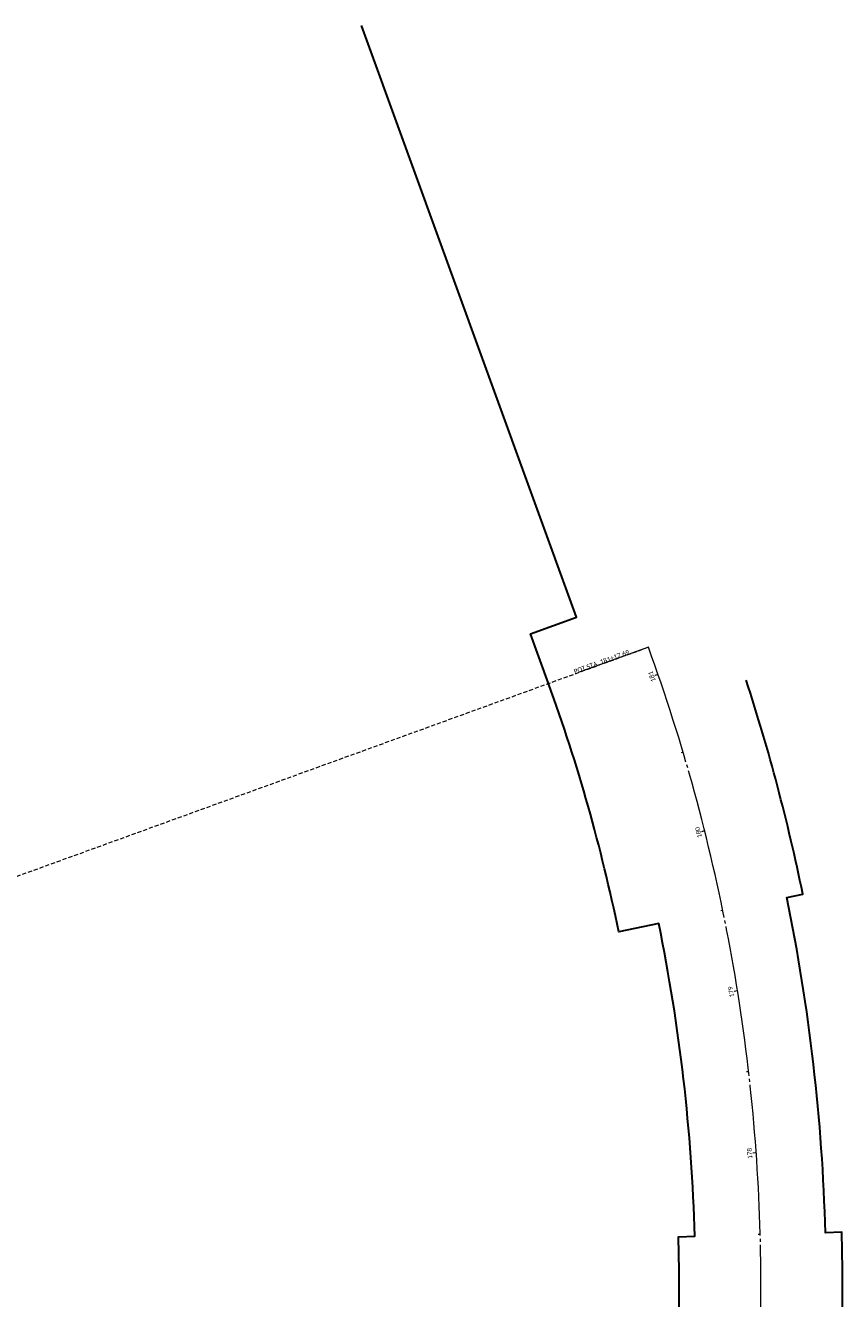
# Model space of a CAD drawing. Header units: inches. Extents: x 2260749 to 2263054, y 729378 to 732258.
# Tile 13 of 13: x 2262095 to 2262595, y 731479 to 732258. Entities that reach past the tile are written whole.
import ezdxf

# ---------------------------------------------------------------- set-up
doc = ezdxf.new("R2010")
doc.units = ezdxf.units.IN
doc.header["$LTSCALE"] = 20
doc.header["$MEASUREMENT"] = 0
for name, pattern in [('cl', [4.99999, 0.09375, -0.09375, 4.624991, -0.09375, 0.09375]), ('HIDDEN2', [0.1875, 0.125, -0.0625]), ('rowex', [0])]:
    doc.linetypes.add(name, pattern=pattern)
for name, color, linetype, lineweight in [('RW_X_CL', 6, 'cl', 0), ('RW_X_CL_100_Cardinal_Points', 6, 'Continuous', 0), ('RW_X_CL_100_Stations', 6, 'Continuous', 0), ('RW_X_Fee_RW', 6, 'rowex', 30)]:
    doc.layers.add(name, color=color, linetype=linetype, lineweight=lineweight)
doc.layers.add('SC_Scratch1', color=7, linetype='Continuous', lineweight=0, plot=False)
doc.styles.add('~X_Label - CenterBottom', font='calibril.ttf', dxfattribs={"height": 0.14})
doc.styles.add('~X_Label - CenterDescender', font='calibril.ttf', dxfattribs={"height": 0.14})

# ---------------------------------------------------------------- blocks, each defined once
blk = doc.blocks.new('DrawLeaderAnnotation3')
at = {"layer": 'RW_X_CL_100_Cardinal_Points'}
blk.add_line((0, 0), (-42.3, -15.36), dxfattribs=at)
blk.add_arc((0, 0), 0.6, 0, 0, dxfattribs=at)
blk = doc.blocks.new('DrawTextAnnotation31')
at = {"layer": 'RW_X_CL_100_Cardinal_Points', "insert": (-28.2, -10.24), "char_height": 2.8, "attachment_point": 8, "rotation": 19.95298, "line_spacing_factor": 0.615, "style": '~X_Label - CenterDescender'}
blk.add_mtext('{\\C256;POT STA. 181+17.69}', dxfattribs=at)
blk = doc.blocks.new('DrawTextAnnotation43')
at = {"layer": 'RW_X_CL_100_Stations', "insert": (-2.49, -0.18), "char_height": 2.8, "attachment_point": 8, "rotation": 94.07346, "line_spacing_factor": 0.615, "style": '~X_Label - CenterBottom'}
blk.add_mtext('{\\C256;178}', dxfattribs=at)
blk = doc.blocks.new('DrawTextAnnotation44')
at = {"layer": 'RW_X_CL_100_Stations', "insert": (-2.47, -0.39), "char_height": 2.8, "attachment_point": 8, "rotation": 99.07187, "line_spacing_factor": 0.615, "style": '~X_Label - CenterBottom'}
blk.add_mtext('{\\C256;179}', dxfattribs=at)
blk = doc.blocks.new('DrawTextAnnotation45')
at = {"layer": 'RW_X_CL_100_Stations', "insert": (-2.42, -0.61), "char_height": 2.8, "attachment_point": 8, "rotation": 104.07028, "line_spacing_factor": 0.615, "style": '~X_Label - CenterBottom'}
blk.add_mtext('{\\C256;180}', dxfattribs=at)
blk = doc.blocks.new('DrawTextAnnotation46')
at = {"layer": 'RW_X_CL_100_Stations', "insert": (-2.36, -0.82), "char_height": 2.8, "attachment_point": 8, "rotation": 109.06869, "line_spacing_factor": 0.615, "style": '~X_Label - CenterBottom'}
blk.add_mtext('{\\C256;181}', dxfattribs=at)
blk = doc.blocks.new('DrawLineAnnotationDirectionLength68')
at = {"layer": 'RW_X_CL_100_Stations'}
blk.add_line((0, 0), (-1.99, -0.14), dxfattribs=at)
blk = doc.blocks.new('DrawLineAnnotationDirectionLength69')
at = {"layer": 'RW_X_CL_100_Stations'}
blk.add_line((0, 0), (-1.97, -0.32), dxfattribs=at)
blk = doc.blocks.new('DrawLineAnnotationDirectionLength70')
at = {"layer": 'RW_X_CL_100_Stations'}
blk.add_line((0, 0), (-1.94, -0.49), dxfattribs=at)
blk = doc.blocks.new('DrawLineAnnotationDirectionLength71')
at = {"layer": 'RW_X_CL_100_Stations'}
blk.add_line((0, 0), (-1.89, -0.65), dxfattribs=at)
blk = doc.blocks.new('DrawLineAnnotationDirectionLength82')
at = {"layer": 'RW_X_CL_100_Stations'}
blk.add_line((0, 0), (-1.2, -0.03), dxfattribs=at)
blk = doc.blocks.new('DrawLineAnnotationDirectionLength83')
at = {"layer": 'RW_X_CL_100_Stations'}
blk.add_line((0, 0), (-1.19, -0.14), dxfattribs=at)
blk = doc.blocks.new('DrawLineAnnotationDirectionLength84')
at = {"layer": 'RW_X_CL_100_Stations'}
blk.add_line((0, 0), (-1.18, -0.24), dxfattribs=at)
blk = doc.blocks.new('DrawLineAnnotationDirectionLength85')
at = {"layer": 'RW_X_CL_100_Stations'}
blk.add_line((0, 0), (-1.15, -0.34), dxfattribs=at)

msp = doc.modelspace()

# ---------------------------------------------------------------- linework, layer by layer
at = {"layer": 'RW_X_CL'}
msp.add_arc((2261398.36, 731486.3), 1146.28, 307.40298, 19.95298, dxfattribs=at)
at = {"layer": 'RW_X_Fee_RW', "flags": 128}
for points in [[(2260759.65, 729592.7), (2262076.41, 730599.55), (2262076.41, 730599.55, 0.094887), (2262356.05, 730912.79), (2262351.76, 730915.36, 0.021813), (2262397.88, 731000.6), (2262393.38, 731002.78, 0.043647), (2262462.21, 731182.85), (2262452.6, 731185.59, 0.076482), (2262494.23, 731516.42), (2262504.23, 731516.69, 0.043647), (2262482.16, 731708.2), (2262457.67, 731703.19, 0.036589), (2262414.74, 731855.29), (2262403.71, 731885.65), (2262431.91, 731895.89), (2262300.36, 732258.21)], [(2262167.86, 730677.62, 0.067765), (2262356.05, 730912.79), (2262351.76, 730915.36, 0.021813), (2262397.88, 731000.6), (2262393.38, 731002.78, 0.043647), (2262462.21, 731182.85), (2262452.6, 731185.59, 0.076482), (2262494.23, 731516.42), (2262504.23, 731516.69, 0.043647), (2262482.16, 731708.2), (2262457.67, 731703.19, 0.036589), (2262414.74, 731855.29), (2262403.71, 731885.65), (2262431.91, 731895.89), (2262300.36, 732258.21)], [(2262383.4, 730834.28, 0.033106), (2262460.84, 730970), (2262465.34, 730967.82, 0.043647), (2262539.14, 731160.91), (2262548.76, 731158.16, 0.076482), (2262594.19, 731519.17), (2262584.2, 731518.89, 0.043647), (2262560.53, 731724.25), (2262570.33, 731726.26, 0.02836), (2262535.65, 731857.34, 0.02836)]]:
    msp.add_lwpolyline(points, format="xyb", dxfattribs=at)
at = {"layer": 'SC_Scratch1', "linetype": 'HIDDEN2'}
msp.add_line((2261398.36, 731486.3), (2262475.84, 731877.47), dxfattribs=at)

# ---------------------------------------------------------------- block references
msp.add_blockref('DrawLeaderAnnotation3', (2262475.84, 731877.47))
at = {"color": 7, "linetype": 'Continuous', "lineweight": 0}
for name, p in [('DrawTextAnnotation31', (2262475.84, 731877.47)), ('DrawTextAnnotation46', (2262481.74, 731860.79)), ('DrawLineAnnotationDirectionLength71', (2262481.74, 731860.79)), ('DrawLineAnnotationDirectionLength85', (2262497.04, 731813.2)), ('DrawTextAnnotation45', (2262510.25, 731764.98)), ('DrawLineAnnotationDirectionLength70', (2262510.25, 731764.98)), ('DrawLineAnnotationDirectionLength84', (2262521.35, 731716.23)), ('DrawTextAnnotation44', (2262530.31, 731667.04)), ('DrawLineAnnotationDirectionLength69', (2262530.31, 731667.04)), ('DrawLineAnnotationDirectionLength83', (2262537.11, 731617.51)), ('DrawTextAnnotation43', (2262541.75, 731567.73)), ('DrawLineAnnotationDirectionLength68', (2262541.75, 731567.73)), ('DrawLineAnnotationDirectionLength82', (2262544.21, 731517.79))]:
    msp.add_blockref(name, p, dxfattribs=at)

doc.saveas('drawing.dxf')
